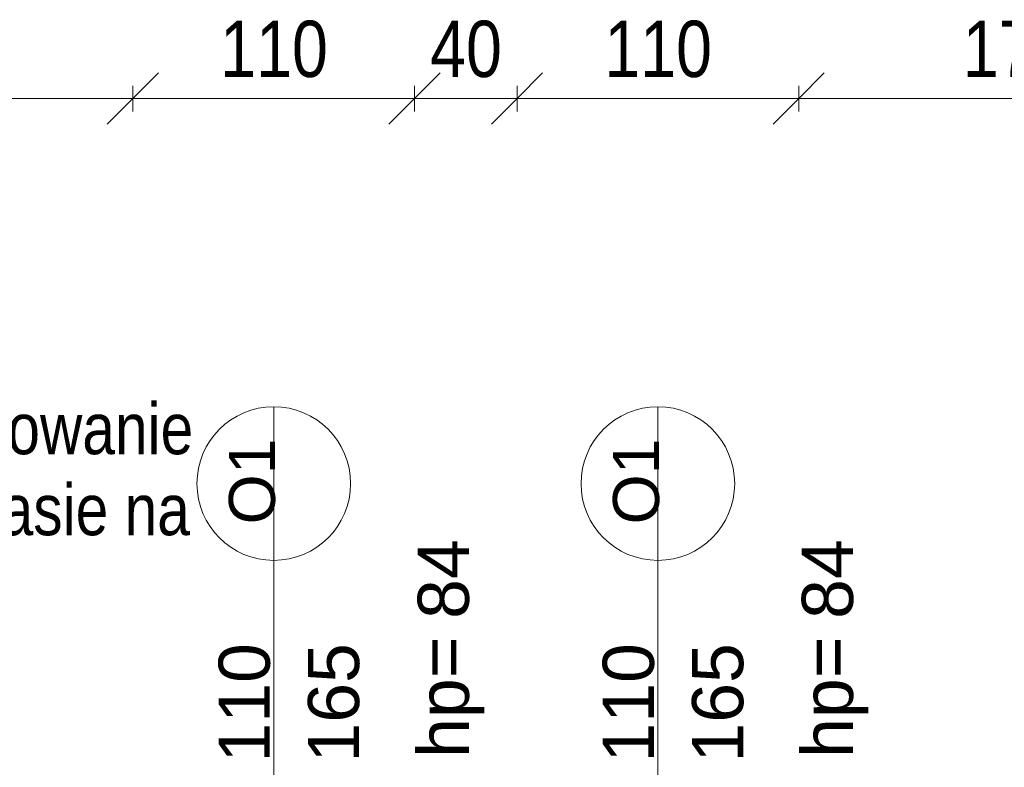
# Model space of a CAD drawing. Header units: centimetres. Extents: x -1631 to 21770, y -8842 to 3590.
# Tile 116 of 142: x 113 to 498, y 2866 to 3158. Entities that reach past the tile are written whole.
import ezdxf

# ---------------------------------------------------------------- set-up
doc = ezdxf.new("R2010")
doc.units = ezdxf.units.CM
for name, color, linetype, lineweight in [('A-ANNO-DIMS', 211, 'Continuous', 13), ('A-ANNO-DIMS-100', 211, 'Continuous', 13), ('A-GLAZ-IDEN', 152, 'Continuous', 13), ('G-ANNO-TEXT', 231, 'Continuous', 13)]:
    doc.layers.add(name, color=color, linetype=linetype, lineweight=lineweight)
doc.styles.add('Arial Narrow_1', font='ARIALN.TTF', dxfattribs={"height": 22})
doc.styles.add('Arial Narrow_3', font='ARIALN.TTF', dxfattribs={"height": 20})
doc.styles.add('Arial_10', font='arial.ttf', dxfattribs={"height": 20})
doc.styles.add('Arial_13', font='arial.ttf', dxfattribs={"height": 0.2})
doc.styles.add('Arial_8', font='arial.ttf', dxfattribs={"height": 18})
doc.dimstyles.new('Diagonal_1_100__0_1_', dxfattribs={"dimscale": 30.48, "dimtxt": 22.515481, "dimasz": 0.656168, "dimexe": 0.164042, "dimexo": 0.0625, "dimgap": 0.065617, "dimtad": 1, "dimdec": 1, "dimrnd": 0.1, "dimdsep": 46, "dimtxsty": 'Arial Narrow_1', "dimblk1": 'OBLIQUE', "dimblk2": 'OBLIQUE', "dimsah": 1, "dimcen": 0.09, "dimazin": 0, "dimtfac": 1, "dimtdec": 4, "dimtix": 1, "dimtmove": 0, "dimatfit": 3, "dimfxl": 0, "dimtvp": 1, "dimtolj": 1, "dimtzin": 0, "dimarcsym": 0})

# ---------------------------------------------------------------- blocks, each defined once
blk = doc.blocks.new('DIMBLOCK205-6_piętro IV __13_80 m_ - stan projektowany')
at = {"layer": 'A-ANNO-DIMS-100', "transparency": 16777216}
for p, q in [((-12.62, 3127.02), (-2.62, 3137.02)), ((157.38, 3127.02), (167.38, 3137.02)), ((-12.62, 3122.02), (-12.62, 3132.02)), ((157.38, 3122.02), (157.38, 3132.02)), ((-12.62, 3127.02), (-22.62, 3117.02)), ((-12.62, 3127.02), (157.38, 3127.02)), ((-12.62, 3127.02), (-12.62, 3122.02)), ((157.38, 3127.02), (147.38, 3117.02)), ((157.38, 3127.02), (157.38, 3122.02))]:
    blk.add_line(p, q, dxfattribs=at)
at = {"layer": 'A-ANNO-DIMS-100', "color": 0, "transparency": 16777216, "insert": (51.47, 3157.45), "char_height": 22, "width": 50.1774, "attachment_point": 1, "line_spacing_factor": 0.974696, "style": 'Arial Narrow_1'}
blk.add_mtext('170', dxfattribs=at)
blk = doc.blocks.new('_Oblique')
at = {"color": 0, "linetype": 'ByBlock', "lineweight": -2}
blk.add_line((-0.5, -0.5), (0.5, 0.5), dxfattribs=at)
blk = doc.blocks.new('DIMBLOCK206-6_piętro IV __13_80 m_ - stan projektowany')
at = {"layer": 'A-ANNO-DIMS-100', "transparency": 16777216}
for p, q in [((157.38, 3127.02), (167.38, 3137.02)), ((267.38, 3127.02), (277.38, 3137.02)), ((157.38, 3122.02), (157.38, 3132.02)), ((267.38, 3122.02), (267.38, 3132.02)), ((157.38, 3127.02), (147.38, 3117.02)), ((157.38, 3127.02), (267.38, 3127.02)), ((157.38, 3127.02), (157.38, 3122.02)), ((267.38, 3127.02), (257.38, 3117.02)), ((267.38, 3127.02), (267.38, 3122.02))]:
    blk.add_line(p, q, dxfattribs=at)
at = {"layer": 'A-ANNO-DIMS-100', "color": 0, "transparency": 16777216, "insert": (191.47, 3157.45), "char_height": 22, "width": 50.1774, "attachment_point": 1, "line_spacing_factor": 0.974696, "style": 'Arial Narrow_1'}
blk.add_mtext('110', dxfattribs=at)
blk = doc.blocks.new('DIMBLOCK207-6_piętro IV __13_80 m_ - stan projektowany')
at = {"layer": 'A-ANNO-DIMS-100', "transparency": 16777216}
for p, q in [((267.38, 3127.02), (277.38, 3137.02)), ((307.38, 3127.02), (317.38, 3137.02)), ((267.38, 3122.02), (267.38, 3132.02)), ((307.38, 3122.02), (307.38, 3132.02)), ((267.38, 3127.02), (257.38, 3117.02)), ((267.38, 3127.02), (307.38, 3127.02)), ((267.38, 3127.02), (267.38, 3122.02)), ((307.38, 3127.02), (297.38, 3117.02)), ((307.38, 3127.02), (307.38, 3122.02))]:
    blk.add_line(p, q, dxfattribs=at)
at = {"layer": 'A-ANNO-DIMS-100', "color": 0, "transparency": 16777216, "insert": (273.44, 3157.45), "char_height": 22, "width": 33.4516, "attachment_point": 1, "line_spacing_factor": 0.974696, "style": 'Arial Narrow_1'}
blk.add_mtext('40', dxfattribs=at)
blk = doc.blocks.new('DIMBLOCK208-6_piętro IV __13_80 m_ - stan projektowany')
at = {"layer": 'A-ANNO-DIMS-100', "transparency": 16777216}
for p, q in [((307.38, 3127.02), (317.38, 3137.02)), ((417.38, 3127.02), (427.38, 3137.02)), ((307.38, 3122.02), (307.38, 3132.02)), ((417.38, 3122.02), (417.38, 3132.02)), ((307.38, 3127.02), (297.38, 3117.02)), ((307.38, 3127.02), (417.38, 3127.02)), ((307.38, 3127.02), (307.38, 3122.02)), ((417.38, 3127.02), (407.38, 3117.02)), ((417.38, 3127.02), (417.38, 3122.02))]:
    blk.add_line(p, q, dxfattribs=at)
at = {"layer": 'A-ANNO-DIMS-100', "color": 0, "transparency": 16777216, "insert": (341.47, 3157.45), "char_height": 22, "width": 50.1774, "attachment_point": 1, "line_spacing_factor": 0.974696, "style": 'Arial Narrow_1'}
blk.add_mtext('110', dxfattribs=at)
blk = doc.blocks.new('DIMBLOCK209-6_piętro IV __13_80 m_ - stan projektowany')
at = {"layer": 'A-ANNO-DIMS-100', "transparency": 16777216}
for p, q in [((417.38, 3127.02), (427.38, 3137.02)), ((587.38, 3127.02), (597.38, 3137.02)), ((417.38, 3122.02), (417.38, 3132.02)), ((587.38, 3122.02), (587.38, 3132.02)), ((417.38, 3127.02), (407.38, 3117.02)), ((417.38, 3127.02), (587.38, 3127.02)), ((417.38, 3127.02), (417.38, 3122.02)), ((587.38, 3127.02), (577.38, 3117.02)), ((587.38, 3127.02), (587.38, 3122.02))]:
    blk.add_line(p, q, dxfattribs=at)
at = {"layer": 'A-ANNO-DIMS-100', "color": 0, "transparency": 16777216, "insert": (481.47, 3157.45), "char_height": 22, "width": 50.1774, "attachment_point": 1, "line_spacing_factor": 0.974696, "style": 'Arial Narrow_1'}
blk.add_mtext('170', dxfattribs=at)
blk = doc.blocks.new('Okno_PG_typ 100 - metka _wys_parapetu-2491532-6_piętro IV __13_80 m_ - stan projektowany')
at = {"layer": 'A-GLAZ-IDEN'}
blk.add_line((0, -1.8946), (0, 0.3677), dxfattribs=at)
blk.add_circle((0, 0.0677), 0.3, dxfattribs=at)
at = {"layer": 'A-GLAZ-IDEN', "insert": (0.5622, -1.0037), "char_height": 0.2, "width": 0.4949, "attachment_point": 1, "rotation": 90, "line_spacing_factor": 0.936439, "style": 'Arial_13'}
blk.add_mtext('\\pxt6.35,12.7,19.05,25.4,31.75,38.1,44.45,50.8,57.15,63.5,69.85,76.2,82.55,88.9,95.25,101.6,107.95,114.3,120.65,127,133.35,139.7,146.05,152.4,158.75,165.1,171.45,177.8,184.15,190.5,196.85,203.2;{hp=}', dxfattribs=at)

msp = doc.modelspace()

# ---------------------------------------------------------------- block references
at = {"layer": 'A-GLAZ-IDEN', "xscale": 99.99999999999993, "yscale": 99.99999999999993, "zscale": 99.99999999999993}
msp.add_blockref('Okno_PG_typ 100 - metka _wys_parapetu-2491532-6_piętro IV __13_80 m_ - stan projektowany', (362.38, 2969.88), dxfattribs=at)

# ---------------------------------------------------------------- texts
at = {"layer": 'A-GLAZ-IDEN', "rotation": 90, "line_spacing_factor": 0.936439}
for s, insert, char_height, width, attachment_point, style in [('\\pxqc,t7.05556,14.11111,21.16667,28.22222,35.27778,42.33333,49.38889,56.44444,63.5,70.55556,77.61111,84.66667,91.72222,98.77778,105.83333,112.88889,119.94444,127,134.05556,141.11111,148.16667,155.22222,162.27778,169.33333,176.38889,183.44444,190.5,197.55556,204.61111,211.66667,218.72222,225.77778;{O1}', (353.99, 2977.47), 18, 33.7, 5, 'Arial_8'), ('\\pxt6.35,12.7,19.05,25.4,31.75,38.1,44.45,50.8,57.15,63.5,69.85,76.2,82.55,88.9,95.25,101.6,107.95,114.3,120.65,127,133.35,139.7,146.05,152.4,158.75,165.1,171.45,177.8,184.15,190.5,196.85,203.2;{84}', (268.6, 2923.79), 20, 32.4, 1, 'Arial_10'), ('\\pxt6.35,12.7,19.05,25.4,31.75,38.1,44.45,50.8,57.15,63.5,69.85,76.2,82.55,88.9,95.25,101.6,107.95,114.3,120.65,127,133.35,139.7,146.05,152.4,158.75,165.1,171.45,177.8,184.15,190.5,196.85,203.2;{84}', (418.6, 2923.79), 20, 32.4, 1, 'Arial_10'), ('\\pxqc,t6.35,12.7,19.05,25.4,31.75,38.1,44.45,50.8,57.15,63.5,69.85,76.2,82.55,88.9,95.25,101.6,107.95,114.3,120.65,127,133.35,139.7,146.05,152.4,158.75,165.1,171.45,177.8,184.15,190.5,196.85,203.2;{165}', (235.86, 2891), 20, 48.3, 5, 'Arial_10'), ('\\pxqc,t6.35,12.7,19.05,25.4,31.75,38.1,44.45,50.8,57.15,63.5,69.85,76.2,82.55,88.9,95.25,101.6,107.95,114.3,120.65,127,133.35,139.7,146.05,152.4,158.75,165.1,171.45,177.8,184.15,190.5,196.85,203.2;{110}', (350.98, 2891), 20, 48.3, 5, 'Arial_10'), ('\\pxqc,t6.35,12.7,19.05,25.4,31.75,38.1,44.45,50.8,57.15,63.5,69.85,76.2,82.55,88.9,95.25,101.6,107.95,114.3,120.65,127,133.35,139.7,146.05,152.4,158.75,165.1,171.45,177.8,184.15,190.5,196.85,203.2;{165}', (385.86, 2891), 20, 48.3, 5, 'Arial_10')]:
    msp.add_mtext(s, dxfattribs=dict(at, insert=insert, char_height=char_height, width=width, attachment_point=attachment_point, style=style))
at = {"layer": 'G-ANNO-TEXT', "color": 1, "insert": (-150.17, 3008.12), "char_height": 20, "width": 342, "attachment_point": 1, "line_spacing_factor": 0.949189, "style": 'Arial Narrow_3', "bg_fill": 3, "box_fill_scale": 1.25, "bg_fill_color": 256, "bg_fill_true_color": 13158600, "bg_fill_transparency": 0}
msp.add_mtext('\\pt127,254,381,508,635,762,889,1016,1143,1270,1397,1524,1651,1778,1905,2032,2159,2286,2413,2540,2667,2794,2921,3048,3175,3302,3429,3556,3683,3810,3937,4064;należy uwzględnić zastosowanie wełny mineralnej w tym pasie na elewacji', dxfattribs=at)

# ---------------------------------------------------------------- dimensions: what is measured, and where the dimension line sits
at = {"layer": 'A-ANNO-DIMS'}
for base, p1, p2, override, picture, middle in [((157.38, 3127.02), (-12.62, 3122.02), (157.38, 3122.02), {"dimpost": '<>', "dimfxl": 170}, 'DIMBLOCK205-6_piętro IV __13_80 m_ - stan projektowany', (72.38, 3140.25)), ((267.38, 3127.02), (157.38, 3122.02), (267.38, 3122.02), {"dimpost": '<>', "dimfxl": 110}, 'DIMBLOCK206-6_piętro IV __13_80 m_ - stan projektowany', (212.38, 3140.25)), ((307.38, 3127.02), (267.38, 3122.02), (307.38, 3122.02), {"dimpost": '<>', "dimfxl": 40}, 'DIMBLOCK207-6_piętro IV __13_80 m_ - stan projektowany', (287.38, 3140.25)), ((417.38, 3127.02), (307.38, 3122.02), (417.38, 3122.02), {"dimpost": '<>', "dimfxl": 110}, 'DIMBLOCK208-6_piętro IV __13_80 m_ - stan projektowany', (362.38, 3140.25)), ((587.38, 3127.02), (417.38, 3122.02), (587.38, 3122.02), {"dimpost": '<>', "dimfxl": 170}, 'DIMBLOCK209-6_piętro IV __13_80 m_ - stan projektowany', (502.38, 3140.25))]:
    dim = msp.add_linear_dim(base=base, p1=p1, p2=p2, dimstyle='Diagonal_1_100__0_1_', override=override, dxfattribs=at)
    dim.commit()
    dim.dimension.update_dxf_attribs({"geometry": picture, "text_midpoint": middle})

# ---------------------------------------------------------------- next in the draw order: block references
at = {"layer": 'A-GLAZ-IDEN', "xscale": 99.99999999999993, "yscale": 99.99999999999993, "zscale": 99.99999999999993}
msp.add_blockref('Okno_PG_typ 100 - metka _wys_parapetu-2491532-6_piętro IV __13_80 m_ - stan projektowany', (212.38, 2969.88), dxfattribs=at)

# ---------------------------------------------------------------- next in the draw order: texts
at = {"layer": 'A-GLAZ-IDEN', "attachment_point": 5, "rotation": 90, "line_spacing_factor": 0.936439}
for s, insert, char_height, width, style in [('\\pxqc,t7.05556,14.11111,21.16667,28.22222,35.27778,42.33333,49.38889,56.44444,63.5,70.55556,77.61111,84.66667,91.72222,98.77778,105.83333,112.88889,119.94444,127,134.05556,141.11111,148.16667,155.22222,162.27778,169.33333,176.38889,183.44444,190.5,197.55556,204.61111,211.66667,218.72222,225.77778;{O1}', (203.99, 2977.47), 18, 33.7, 'Arial_8'), ('\\pxqc,t6.35,12.7,19.05,25.4,31.75,38.1,44.45,50.8,57.15,63.5,69.85,76.2,82.55,88.9,95.25,101.6,107.95,114.3,120.65,127,133.35,139.7,146.05,152.4,158.75,165.1,171.45,177.8,184.15,190.5,196.85,203.2;{110}', (200.98, 2891), 20, 48.3, 'Arial_10')]:
    msp.add_mtext(s, dxfattribs=dict(at, insert=insert, char_height=char_height, width=width, style=style))

doc.saveas('drawing.dxf')
